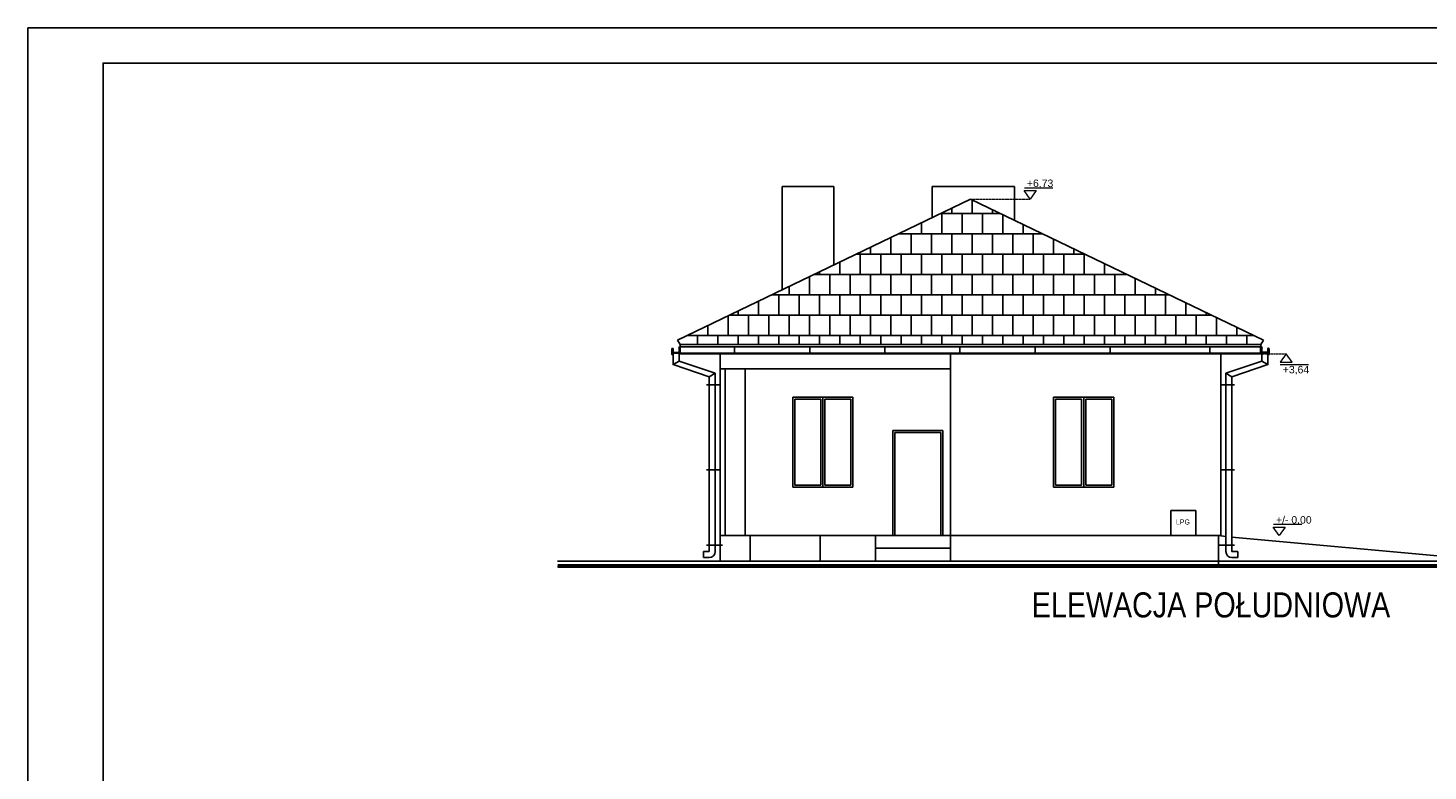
# Model space of a CAD drawing. Header units: millimetres. Extents: x -5941 to 19721, y -9230 to 6433.
# Tile 203 of 204: x 14405 to 17201, y 4948 to 6433. Entities that reach past the tile are written whole.
import ezdxf
from ezdxf.enums import TextEntityAlignment as Align

# ---------------------------------------------------------------- set-up
doc = ezdxf.new("R2010")
doc.units = ezdxf.units.MM
doc.linetypes.add('HIDDEN', pattern=[0.375, 0.25, -0.125])
for name, color, linetype in [('A_cienkL', 30, 'Continuous'), ('A_opis pom', 1, 'Continuous'), ('A_schody', 3, 'Continuous'), ('A_widok', 3, 'Continuous'), ('e_okna', 4, 'Continuous'), ('elewacja', 7, 'Continuous'), ('O_tabelka', 3, 'Continuous')]:
    doc.layers.add(name, color=color, linetype=linetype)
doc.layers.add('A_RZĘDNE', color=52, linetype='Continuous', lineweight=15)
doc.styles.add('ARIAL', font='arial.ttf', dxfattribs={"width": 0.8})
doc.styles.add('dar-styl', font='arial.ttf')
doc.styles.get("Standard").update_dxf_attribs({"font": 'arial.ttf'})

# ---------------------------------------------------------------- blocks, each defined once
blk = doc.blocks.new('A_RZĘDNA WYKOŃCZENIA')
at = {"layer": 'A_RZĘDNE'}
blk.add_line((45.1, 22), (-11.5, 22), dxfattribs=at)
blk.add_lwpolyline([(-12, 17), (12, 17), (0, 0), (-12, 17)], dxfattribs=at)
at = {"layer": 'A_RZĘDNE', "color": 1, "style": 'dar-styl'}
blk.add_attdef('RZEDNA', text='', height=15, dxfattribs=at).set_placement((-11.5, 31.5), align=Align.MIDDLE_LEFT)
blk = doc.blocks.new('*U139')
at = {"layer": 'A_RZĘDNE'}
blk.add_line((45.1, 41), (-11.5, 41), dxfattribs=at)
blk.add_lwpolyline([(-12, 46), (12, 46), (0, 63), (-12, 46)], dxfattribs=at)
at = {"layer": 'A_RZĘDNE', "color": 1, "style": 'dar-styl'}
blk.add_attdef('RZEDNA', text='', height=15, dxfattribs=at).set_placement((-11.5, 31.5), align=Align.MIDDLE_LEFT)
blk = doc.blocks.new('*U168')
at = {"layer": 'A_RZĘDNE'}
blk.add_line((45.1, 22), (-11.5, 22), dxfattribs=at)
blk.add_lwpolyline([(-12, 17), (12, 17), (0, 0), (-12, 17)], dxfattribs=at)
at = {"layer": 'A_RZĘDNE', "color": 1, "style": 'dar-styl'}
blk.add_attdef('RZEDNA', text='', height=15, dxfattribs=at).set_placement((-11.5, 31.5), align=Align.MIDDLE_LEFT)

msp = doc.modelspace()

# ---------------------------------------------------------------- hatches: boundary and pattern name
at = {"layer": 'elewacja'}
h = msp.add_hatch(dxfattribs=at)
h.set_pattern_fill('AR-B88', color=24, scale=0.2)
h.set_pattern_definition([(0, (3692.408, 8500), (0, 40.64), []), (90, (3692.408, 8500), (-20.32, 40.64), [40.64, -40.64])])
edge = h.paths.add_edge_path()
edge.add_line((16872.376, 5808.298), (16287.376, 6090.679))
edge.add_line((15702.376, 5808.298), (16287.376, 6090.679))
edge.add_line((15707.376, 5799.637), (16867.376, 5799.637))

# ---------------------------------------------------------------- linework, layer by layer
for points in [[(14405.004, 3462.533), (18603.25, 3462.533), (18603.25, 6432.533), (14405.004, 6432.533)], [(14555.004, 3532.533), (18533.25, 3532.533), (18533.25, 6362.533), (14555.004, 6362.533)]]:
    msp.add_lwpolyline(points, close=True)
at = {"layer": 'A_cienkL'}
for p, q in [((15691.17, 5791.363, 0), (15691.17, 5779.714, 0)), ((15691.25, 5785.317, 0), (15691.25, 5788.573, 0)), ((15691.332, 5791.426, 0), (15691.33, 5791.394, 0)), ((15691.33, 5791.394, 0), (15691.33, 5791.363, 0)), ((15691.33, 5791.363, 0), (15691.33, 5791.172, 0)), ((15691.33, 5791.272, 0), (15691.33, 5791.125, 0)), ((15691.33, 5791.125, 0), (15691.45, 5791.125, 0)), ((15691.335, 5791.459, 0), (15691.332, 5791.426, 0)), ((15691.339, 5791.492, 0), (15691.335, 5791.459, 0)), ((15691.344, 5791.526, 0), (15691.339, 5791.492, 0)), ((15691.351, 5791.56, 0), (15691.344, 5791.526, 0)), ((15691.359, 5791.593, 0), (15691.351, 5791.56, 0)), ((15691.368, 5791.625, 0), (15691.359, 5791.593, 0)), ((15691.45, 5791.394, 0), (15691.452, 5791.426, 0)), ((15691.45, 5791.363, 0), (15691.45, 5791.394, 0)), ((15691.45, 5791.272, 0), (15691.45, 5791.363, 0)), ((15691.45, 5791.125, 0), (15691.45, 5791.272, 0)), ((15691.452, 5791.426, 0), (15691.455, 5791.459, 0)), ((15691.455, 5791.459, 0), (15691.46, 5791.492, 0)), ((15691.46, 5791.492, 0), (15691.466, 5791.526, 0)), ((15691.466, 5791.526, 0), (15691.474, 5791.56, 0)), ((15691.474, 5791.56, 0), (15691.483, 5791.593, 0)), ((15691.483, 5791.593, 0), (15691.494, 5791.625, 0)), ((15691.542, 5789.28, 0), (15692.8, 5790.537, 0)), ((15692.8, 5790.537, 0), (15692.799, 5785.117, 0)), ((15693.25, 5790.988, 0), (15692.8, 5790.537, 0)), ((15693.05, 5790.788, 0), (15693.05, 5791.353, 0)), ((15693.17, 5790.907, 0), (15693.061, 5790.799, 0)), ((15693.17, 5791.352, 0), (15693.17, 5790.907, 0)), ((15693.25, 5790.988, 0), (15693.25, 5785.117, 0)), ((15693.327, 5791.11, 0), (15693.327, 5791.433, 0)), ((15704.868, 5793.785, 0), (15707.376, 5795.904)), ((15704.868, 5793.785, 0), (15705.06, 5793.448, 0)), ((15704.868, 5793.785, 0), (15705.06, 5793.448, 0)), ((15705.06, 5793.448, 0), (15705.624, 5793.07, 0)), ((15705.06, 5793.448, 0), (15705.624, 5793.07, 0)), ((15706.999, 5793.363, 0), (15705.75, 5793.363, 0)), ((15705.75, 5785.117, 0), (15705.75, 5793.363, 0)), ((15706.199, 5785.117, 0), (15706.199, 5793.363, 0)), ((15706.459, 5793.363, 0), (15706.459, 5783.117, 0)), ((15706.879, 5793.363, 0), (15706.879, 5792.97, 0)), ((15706.879, 5792.97, 0), (15706.879, 5792.263, 0)), ((15706.879, 5784.537, 0), (15706.879, 5792.263, 0)), ((15706.999, 5792.97, 0), (15706.999, 5793.363, 0)), ((15706.999, 5792.263, 0), (15706.999, 5792.97, 0)), ((15707.376, 5795.031), (16866.301, 5795.031)), ((15816.301, 5782.317), (15816.301, 5795.031)), ((15966.301, 5782.317), (15966.301, 5795.031)), ((16116.301, 5782.317), (16116.301, 5795.031)), ((16266.301, 5782.317), (16266.301, 5795.031)), ((16416.301, 5782.317), (16416.301, 5795.031)), ((16566.301, 5782.317), (16566.301, 5795.031)), ((16765.302, 5782.317, 0), (16765.302, 5795.031, 0)), ((16866.301, 5782.317), (16866.301, 5795.031)), ((16869.884, 5793.917, 0), (16867.376, 5796.036)), ((16867.752, 5793.495, 0), (16869.002, 5793.495, 0)), ((16867.752, 5793.102, 0), (16867.752, 5793.495, 0)), ((16867.752, 5792.395, 0), (16867.752, 5793.102, 0)), ((16867.872, 5793.495, 0), (16867.872, 5793.102, 0)), ((16867.872, 5793.102, 0), (16867.872, 5792.395, 0)), ((16867.872, 5784.669, 0), (16867.872, 5792.395, 0)), ((16868.292, 5793.495, 0), (16868.292, 5783.249, 0)), ((16868.552, 5785.249, 0), (16868.552, 5793.495, 0)), ((16869.002, 5785.249, 0), (16869.002, 5793.495, 0)), ((16869.692, 5793.58, 0), (16869.128, 5793.202, 0)), ((16869.692, 5793.58, 0), (16869.128, 5793.202, 0)), ((16869.884, 5793.917, 0), (16869.692, 5793.58, 0)), ((16869.884, 5793.917, 0), (16869.692, 5793.58, 0)), ((16881.424, 5791.242, 0), (16881.424, 5791.565, 0)), ((16881.502, 5791.119, 0), (16881.952, 5790.669, 0)), ((16881.502, 5791.119, 0), (16881.502, 5785.249, 0)), ((16881.582, 5791.484, 0), (16881.582, 5791.039, 0)), ((16881.582, 5791.039, 0), (16881.69, 5790.931, 0)), ((16881.702, 5790.919, 0), (16881.702, 5791.485, 0)), ((16883.209, 5789.412, 0), (16881.952, 5790.669, 0)), ((16881.952, 5790.669, 0), (16881.952, 5785.249, 0)), ((16883.268, 5791.725, 0), (16883.258, 5791.757, 0)), ((16883.277, 5791.692, 0), (16883.268, 5791.725, 0)), ((16883.285, 5791.658, 0), (16883.277, 5791.692, 0)), ((16883.291, 5791.624, 0), (16883.285, 5791.658, 0)), ((16883.296, 5791.591, 0), (16883.291, 5791.624, 0)), ((16883.299, 5791.558, 0), (16883.296, 5791.591, 0)), ((16883.301, 5791.526, 0), (16883.299, 5791.558, 0)), ((16883.302, 5791.495, 0), (16883.301, 5791.526, 0)), ((16883.302, 5791.404, 0), (16883.302, 5791.495, 0)), ((16883.302, 5791.257, 0), (16883.302, 5791.404, 0)), ((16883.422, 5791.257, 0), (16883.302, 5791.257, 0)), ((16883.384, 5791.757, 0), (16883.393, 5791.725, 0)), ((16883.393, 5791.725, 0), (16883.401, 5791.691, 0)), ((16883.401, 5791.691, 0), (16883.407, 5791.658, 0)), ((16883.407, 5791.658, 0), (16883.413, 5791.624, 0)), ((16883.413, 5791.624, 0), (16883.417, 5791.59, 0)), ((16883.417, 5791.59, 0), (16883.42, 5791.558, 0)), ((16883.42, 5791.558, 0), (16883.421, 5791.526, 0)), ((16883.421, 5791.526, 0), (16883.422, 5791.495, 0)), ((16883.422, 5791.495, 0), (16883.422, 5791.304, 0)), ((16883.422, 5791.404, 0), (16883.422, 5791.257, 0)), ((16883.502, 5785.449, 0), (16883.502, 5788.705, 0)), ((16883.582, 5791.495, 0), (16883.582, 5779.846, 0)), ((15691.17, 5782.317), (15695.47, 5782.317)), ((15691.557, 5779.664, 0), (15692.213, 5782.182, 0)), ((15692.309, 5782.257, 0), (15694.429, 5782.257, 0)), ((15693.245, 5759.981, 0), (15705.245, 5766.909, 0)), ((15694.02, 5782.942, 0), (15693.97, 5782.855, 0)), ((15693.988, 5782.787, 0), (15694.479, 5782.503, 0)), ((15693.988, 5782.787, 0), (15694.479, 5782.503, 0)), ((15694.97, 5782.451, 0), (15694.088, 5782.96, 0)), ((15694.169, 5783.747, 0), (15704.829, 5783.747, 0)), ((15694.17, 5784.197, 0), (15704.83, 5784.197, 0)), ((15694.429, 5782.317, 0), (15694.25, 5782.317, 0)), ((15694.25, 5782.317, 0), (15694.429, 5782.317, 0)), ((15705.245, 5782.317, 0), (15695.47, 5782.317, 0)), ((15706.629, 5783.287, 0), (15705.952, 5782.61, 0)), ((15706.629, 5783.287, 0), (15706.806, 5783.464, 0)), ((15706.806, 5783.464, 0), (15706.879, 5783.537, 0)), ((15706.879, 5784.537, 0), (15706.879, 5783.83, 0)), ((15706.999, 5784.537, 0), (15706.879, 5784.537, 0)), ((15706.879, 5783.83, 0), (15706.879, 5783.537, 0)), ((15706.879, 5783.537, 0), (15706.999, 5783.537, 0)), ((15706.999, 5783.83, 0), (15706.999, 5784.537, 0)), ((15706.999, 5783.537, 0), (15706.999, 5783.83, 0)), ((15707.376, 5782.317), (16866.301, 5782.317)), ((16869.506, 5766.909, 0), (16797.376, 5742.585, 0)), ((16867.752, 5783.961, 0), (16867.752, 5784.669, 0)), ((16867.752, 5784.669, 0), (16867.872, 5784.669, 0)), ((16867.752, 5783.669, 0), (16867.752, 5783.961, 0)), ((16867.872, 5783.669, 0), (16867.752, 5783.669, 0)), ((16867.872, 5784.669, 0), (16867.872, 5783.961, 0)), ((16867.872, 5783.961, 0), (16867.872, 5783.669, 0)), ((16867.945, 5783.595, 0), (16867.872, 5783.669, 0)), ((16868.122, 5783.419, 0), (16867.945, 5783.595, 0)), ((16868.122, 5783.419, 0), (16868.799, 5782.741, 0)), ((16869.506, 5782.449, 0), (16879.281, 5782.449, 0)), ((16869.506, 5782.449, 0), (16869.506, 5766.909, 0)), ((16881.506, 5759.981, 0), (16869.506, 5766.909, 0)), ((16880.582, 5784.329, 0), (16869.922, 5784.329, 0)), ((16880.582, 5783.879, 0), (16869.922, 5783.879, 0)), ((16879.781, 5782.583, 0), (16880.663, 5783.092, 0)), ((16880.763, 5782.919, 0), (16880.272, 5782.635, 0)), ((16880.763, 5782.919, 0), (16880.272, 5782.635, 0)), ((16880.322, 5782.449, 0), (16880.502, 5782.449, 0)), ((16880.502, 5782.449, 0), (16880.322, 5782.449, 0)), ((16882.442, 5782.389, 0), (16880.322, 5782.389, 0)), ((16880.732, 5783.074, 0), (16880.782, 5782.987, 0)), ((16883.194, 5779.796, 0), (16882.539, 5782.314, 0)), ((15777.376, 5742.585, 0), (15765.376, 5735.657, 0)), ((16797.376, 5742.585, 0), (16797.376, 5385.98, 0)), ((16797.376, 5742.585, 0), (16809.376, 5735.657, 0)), ((15760.376, 5719.213, 0), (15787.376, 5719.213)), ((16814.376, 5719.213, 0), (16787.376, 5719.213)), ((15760.376, 5549.213, 0), (15787.376, 5549.213)), ((16814.376, 5549.213, 0), (16787.376, 5549.213)), ((15760.376, 5399.213, 0), (15792.376, 5399.213, 0)), ((16814.376, 5399.213, 0), (16782.376, 5399.213, 0)), ((15753.805, 5385.98, 0), (15753.805, 5373.98, 0)), ((15765.376, 5385.98, 0), (15753.805, 5385.98, 0)), ((15765.376, 5373.98, 0), (15753.805, 5373.98, 0)), ((16797.376, 5388.446, 0), (16797.376, 5387.033, 0)), ((16809.376, 5373.98, 0), (16821.422, 5373.98, 0)), ((16821.422, 5385.98, 0), (16821.422, 5373.98, 0))]:
    msp.add_line(p, q, dxfattribs=at)
at = {"layer": 'A_cienkL', "elevation": 0}
for points in [[(15693.245, 5782.317), (15693.245, 5782.257)], [(15693.245, 5782.317), (15693.245, 5759.981), (15765.376, 5735.657), (15765.376, 5385.98)], [(15705.245, 5782.317), (15705.245, 5766.909), (15777.376, 5742.585), (15777.376, 5385.98)], [(16881.506, 5782.622), (16881.506, 5759.981), (16809.376, 5735.657), (16809.376, 5385.98), (16821.422, 5385.98)]]:
    msp.add_lwpolyline(points, dxfattribs=at)
at = {"layer": 'A_cienkL'}
for centre, radius, start, end in [((15692.25, 5791.363, 0), 1.08, 3.696601, 180), ((15692.25, 5788.573, 0), 1, 135, 179.999998), ((15692.25, 5791.363, 0), 0.92, 359.999994, 163.445665), ((15692.25, 5791.363, 0), 0.8, 0, 160.872999), ((15692.25, 5791.263, 0), 0.8, 359.28964, 0), ((15692.25, 5791.263, 0), 0.92, 359.28964, 359.999994), ((16882.502, 5791.495, 0), 1.08, 0, 176.303399), ((16882.502, 5791.495, 0), 0.92, 16.554335, 180.000006), ((16882.502, 5791.395, 0), 0.92, 180.000006, 180.71036), ((16882.502, 5791.495, 0), 0.8, 19.127001, 180), ((16882.502, 5791.395, 0), 0.8, 180, 180.71036), ((16882.502, 5788.705, 0), 1, 0.000002, 45), ((15691.367, 5779.714, 0), 0.197, 180, 345.411265), ((15694.25, 5785.317, 0), 3, 179.999999, 270), ((15692.309, 5782.157, 0), 0.1, 90, 165.411265), ((15694.169, 5785.117, 0), 1.37, 179.998828, 270), ((15694.17, 5785.117, 0), 0.92, 179.999007, 270), ((15694.013, 5782.83, 0), 0.05, 150, 180), ((15694.013, 5782.83, 0), 0.05, 180, 240), ((15694.063, 5782.917, 0), 0.05, 60, 150), ((15694.429, 5782.417, 0), 0.1, 270, 359.999993), ((15694.429, 5782.417, 0), 0.1, 359.999993, 60), ((15695.47, 5783.317, 0), 1, 240, 270), ((15704.829, 5785.117, 0), 1.37, 270, 0.000004), ((15704.83, 5785.117, 0), 0.92, 270, 359.999996), ((15705.245, 5783.317, 0), 1, 270, 315), ((16869.922, 5785.249, 0), 1.37, 179.999996, 270), ((16869.506, 5783.449, 0), 1, 225, 270), ((16869.922, 5785.249, 0), 0.92, 180.000004, 270), ((16879.281, 5783.449, 0), 1, 270, 300), ((16880.322, 5782.549, 0), 0.1, 120, 180.000007), ((16880.322, 5782.549, 0), 0.1, 180.000007, 270), ((16880.502, 5785.449, 0), 3, 270, 0.000001), ((16880.582, 5785.249, 0), 1.37, 270, 0.001172), ((16880.582, 5785.249, 0), 0.92, 270, 0.000993), ((16880.688, 5783.049, 0), 0.05, 30, 120), ((16880.738, 5782.962, 0), 0.05, 300, 0), ((16880.738, 5782.962, 0), 0.05, 0, 30), ((16882.442, 5782.289, 0), 0.1, 14.588735, 90), ((16883.385, 5779.846, 0), 0.197, 194.588735, 0), ((15765.376, 5385.98, 0), 12, 270, 0), ((16809.376, 5385.98, 0), 12, 180, 270)]:
    msp.add_arc(centre, radius, start, end, dxfattribs=at)
at = {"layer": 'A_RZĘDNE', "linetype": 'HIDDEN'}
for p, q in [((16287.376, 6090.679), (16406.44, 6090.679)), ((16867.376, 5781.317), (16917.492, 5781.317))]:
    msp.add_line(p, q, dxfattribs=at)
at = {"layer": 'A_schody'}
for p, q in [((15787.376, 5417.98), (15787.376, 5367.045)), ((16247.376, 5417.98), (15787.376, 5417.98)), ((15847.376, 5417.98), (15847.376, 5367.045)), ((15987.376, 5417.98), (15987.376, 5367.045)), ((16097.376, 5417.98), (16097.376, 5367.045)), ((16247.376, 5417.98), (16247.376, 5417.98)), ((16247.376, 5417.98), (16247.376, 5367.045)), ((16782.376, 5417.98), (16797.376, 5416.311)), ((16809.376, 5414.975), (17334.281, 5367.045)), ((16247.376, 5392.98), (16097.376, 5392.98))]:
    msp.add_line(p, q, dxfattribs=at)
at = {"layer": 'A_widok', "color": 3, "ltscale": 0.5, "const_width": 8}
for points in [[(16886.247, 5357.045), (15462.562, 5357.045)], [(17333.251, 5357.045), (16886.247, 5357.045)]]:
    msp.add_lwpolyline(points, dxfattribs=at)
at = {"layer": 'A_widok', "color": 3, "ltscale": 0.5}
for points in [[(16886.247, 5367.045), (15462.562, 5367.045)], [(16886.247, 5356.045), (15462.562, 5356.045)], [(17334.024, 5367.045), (16886.247, 5367.045)]]:
    msp.add_lwpolyline(points, dxfattribs=at)
at = {"layer": 'e_okna'}
for p, q in [((15932.376, 5694.98), (15932.376, 5514.98)), ((16052.376, 5694.98), (15932.376, 5694.98)), ((15936.376, 5690.98), (15936.376, 5518.98)), ((15988.376, 5690.98), (15936.376, 5690.98)), ((15988.376, 5690.98), (15988.376, 5518.98)), ((15992.376, 5694.98), (15992.376, 5514.98)), ((15996.376, 5690.98), (15996.376, 5518.98)), ((16048.376, 5690.98), (15996.376, 5690.98)), ((16048.376, 5690.98), (16048.376, 5518.98)), ((16052.376, 5694.98), (16052.376, 5514.98)), ((16453.376, 5694.98), (16453.376, 5514.98)), ((16573.376, 5694.98), (16453.376, 5694.98)), ((16457.376, 5690.98), (16457.376, 5518.98)), ((16509.376, 5690.98), (16457.376, 5690.98)), ((16509.376, 5690.98), (16509.376, 5518.98)), ((16513.376, 5694.98), (16513.376, 5514.98)), ((16517.376, 5690.98), (16517.376, 5518.98)), ((16569.376, 5690.98), (16517.376, 5690.98)), ((16569.376, 5690.98), (16569.376, 5518.98)), ((16573.376, 5694.98), (16573.376, 5514.98)), ((16132.376, 5627.98), (16132.376, 5417.98)), ((16232.376, 5627.98), (16132.376, 5627.98)), ((16228.376, 5623.98), (16136.376, 5623.98)), ((16136.376, 5623.98), (16136.376, 5417.98)), ((16228.376, 5623.98), (16228.376, 5417.98)), ((16232.376, 5627.98), (16232.376, 5417.98)), ((16052.376, 5514.98), (15932.376, 5514.98)), ((15988.376, 5518.98), (15936.376, 5518.98)), ((16048.376, 5518.98), (15996.376, 5518.98)), ((16573.376, 5514.98), (16453.376, 5514.98)), ((16509.376, 5518.98), (16457.376, 5518.98)), ((16569.376, 5518.98), (16517.376, 5518.98))]:
    msp.add_line(p, q, dxfattribs=at)
at = {"layer": 'elewacja'}
for p, q in [((15911.376, 5909.182), (15911.376, 6115.999)), ((16014.376, 6115.999), (15911.376, 6115.999)), ((16014.376, 5958.901), (16014.376, 6115.999)), ((16211.117, 6115.999), (16211.117, 6053.868)), ((16375.117, 6115.999), (16211.117, 6115.999)), ((16375.117, 6115.999), (16375.117, 6048.326)), ((15702.376, 5808.298), (16287.376, 6090.679)), ((16287.376, 6090.679), (16287.376, 6090.679)), ((16872.376, 5808.298), (16287.376, 6090.679)), ((15707.376, 5799.637), (15702.376, 5808.298)), ((15707.376, 5781.317), (15707.376, 5799.637)), ((15707.376, 5799.637), (16867.376, 5799.637)), ((16867.376, 5799.637), (16872.376, 5808.298)), ((16867.376, 5781.317), (16867.376, 5799.637)), ((15707.376, 5782.317), (15787.376, 5782.317)), ((15707.376, 5781.317), (16867.376, 5781.317)), ((15787.376, 5782.317), (15787.376, 5417.98)), ((16787.376, 5782.317), (15787.376, 5782.317)), ((15797.376, 5782.317), (15797.376, 5781.317)), ((15837.376, 5782.317), (15837.376, 5781.317)), ((15911.376, 5781.317), (15911.376, 5782.317)), ((15922.376, 5782.317), (15922.376, 5781.317)), ((16042.376, 5782.317), (16042.376, 5781.317)), ((16132.376, 5782.317), (16132.376, 5781.317)), ((16227.376, 5782.317), (16227.376, 5781.317)), ((16232.376, 5782.317), (16232.376, 5781.317)), ((16247.376, 5782.317), (16247.376, 5417.98)), ((16347.376, 5782.317), (16347.376, 5781.317)), ((16532.376, 5782.317), (16532.376, 5781.317)), ((16652.376, 5782.317), (16652.376, 5781.317)), ((16787.376, 5782.317), (16787.376, 5417.98)), ((16787.376, 5782.317), (16866.301, 5782.317)), ((16787.376, 5782.317), (16787.376, 5417.98)), ((15787.376, 5751.317), (16247.376, 5751.317)), ((15797.376, 5751.317), (15797.376, 5417.98)), ((15837.376, 5751.317), (15837.376, 5417.98)), ((16687.376, 5467.98), (16687.376, 5417.98)), ((16687.376, 5467.98), (16737.376, 5467.98)), ((16737.376, 5467.98), (16737.376, 5417.98)), ((16247.376, 5417.98), (16787.376, 5417.98)), ((16782.376, 5417.98), (16782.376, 5356.045)), ((15828.376, 5357.045), (15828.376, 5356.045))]:
    msp.add_line(p, q, dxfattribs=at)

# ---------------------------------------------------------------- block references
at = {"layer": 'A_RZĘDNE'}
ref = msp.add_blockref('*U168', (16406.44, 6090.679), dxfattribs=at)
ref.add_attrib('RZEDNA', '+6,73', dxfattribs={"color": 1, "height": 14.8937, "style": 'dar-styl'}).set_placement((16400.052, 6122.179), align=Align.MIDDLE_LEFT)
ref = msp.add_blockref('*U139', (16917.492, 5718.317), dxfattribs=at)
ref.add_attrib('RZEDNA', '+3,64', dxfattribs={"color": 1, "height": 14.8937, "style": 'dar-styl'}).set_placement((16911.104, 5749.817), align=Align.MIDDLE_LEFT)
ref = msp.add_blockref('A_RZĘDNA WYKOŃCZENIA', (16903.93, 5417.98), dxfattribs=at)
ref.add_attrib('RZEDNA', '+/- 0,00', dxfattribs={"color": 1, "height": 14.8937, "style": 'dar-styl'}).set_placement((16897.541, 5449.48), align=Align.MIDDLE_LEFT)

# ---------------------------------------------------------------- texts
at = {"layer": 'A_opis pom', "insert": (16693.761, 5450.244, 0.092), "char_height": 10, "width": 119.07531, "attachment_point": 1}
msp.add_mtext(' LPG', dxfattribs=at)
at = {"layer": 'O_tabelka', "color": 0, "ltscale": 10, "insert": (16409.666, 5279.175), "char_height": 50, "width": 834.76271, "attachment_point": 4, "style": 'ARIAL'}
msp.add_mtext('{\\fArial Narrow|b0|i0|c238|p34;\\W1;ELEWACJA POŁUDNIOWA}', dxfattribs=at)

doc.saveas('drawing.dxf')
